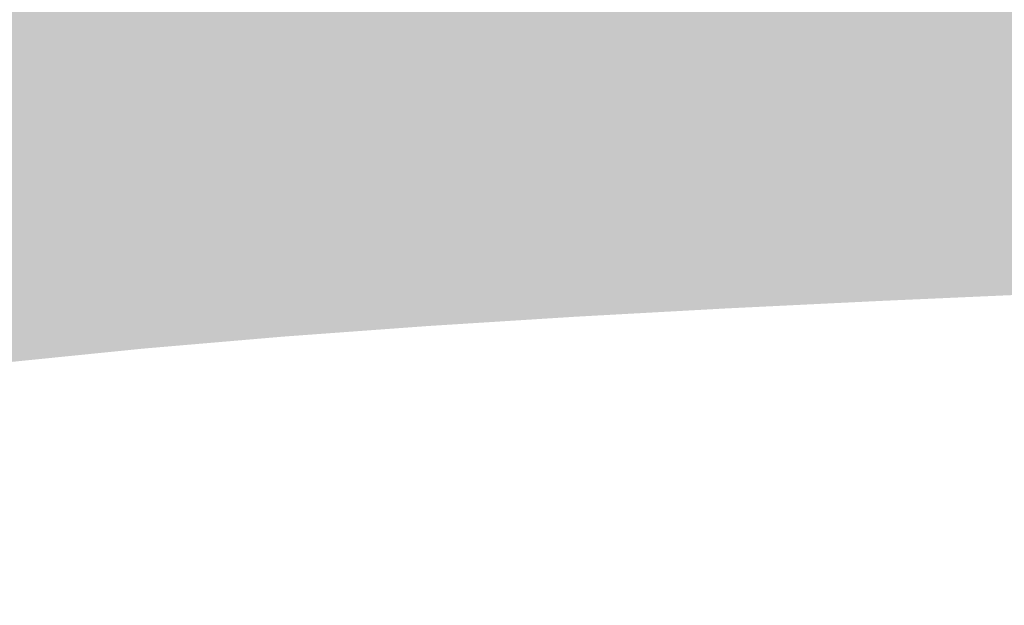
# Model space of a CAD drawing. Extents: x -118729 to -53705, y 33529 to 45095.
# Tile 58 of 83: x -60093 to -59861, y 35330 to 35468. Entities that reach past the tile are written whole.
import ezdxf

# ---------------------------------------------------------------- set-up
doc = ezdxf.new("R2010")
doc.units = 0
doc.header["$LTSCALE"] = 10
doc.header["$MEASUREMENT"] = 0
doc.layers.add('AM_8', color=1, linetype='CONTINUOUS', lineweight=25)

msp = doc.modelspace()

# ---------------------------------------------------------------- hatches: boundary and pattern name
at = {"layer": 'AM_8'}
h = msp.add_hatch(dxfattribs=at)
h.set_pattern_fill('HEX', color=9, scale=1.600000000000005, angle=45, style=0)
h.set_pattern_definition([(45, (-46406.56915548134, 36684.14023366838), (-6.221703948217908, 6.221703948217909), [5.080000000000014, -10.16000000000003]), (165, (-46406.56915548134, 36684.14023366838), (-2.277301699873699, -8.499005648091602), [5.08, -10.16]), (104.9999999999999, (-46402.97705303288, 36687.73233611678), (-8.499005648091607, -2.277301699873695), [5.08, -10.16])])
edge = h.paths.add_edge_path(flags=16)
edge.add_line((-59825.65901947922, 35580.71476859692), (-59825.65901947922, 35580.56656859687))
edge.add_line((-59825.65901947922, 35580.56656859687), (-59824.23933547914, 35581.98625259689))
edge.add_line((-59824.23933547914, 35581.98625259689), (-59823.32782928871, 35581.07474846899))
edge.add_arc((-59774.45901947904, 35527.11476859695), 72.79999999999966, 92.8344637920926, 132.1655355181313, ccw=False)
edge.add_line((-59778.05901947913, 35599.82570312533), (-59778.05901947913, 35601.11476859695))
edge.add_line((-59778.05901947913, 35601.11476859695), (-59770.85901947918, 35601.11476859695))
edge.add_line((-59770.85901947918, 35601.11476859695), (-59770.85901947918, 35599.82570312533))
edge.add_arc((-59774.45901947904, 35527.11476859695), 72.79999999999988, 47.83446448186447, 87.1655362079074, ccw=False)
edge.add_line((-59725.59020966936, 35581.07474846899), (-59724.67870347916, 35581.98625259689))
edge.add_line((-59724.67870347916, 35581.98625259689), (-59719.58753547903, 35576.89508459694))
edge.add_line((-59719.58753547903, 35576.89508459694), (-59720.49903960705, 35575.98357840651))
edge.add_arc((-59774.45901947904, 35527.11476859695), 72.80000000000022, 2.8344637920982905, 42.16553551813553, ccw=False)
edge.add_line((-59701.74808495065, 35530.71476859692), (-59700.45901947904, 35530.71476859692))
edge.add_line((-59700.45901947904, 35530.71476859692), (-59700.45901947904, 35523.51476859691))
edge.add_line((-59700.45901947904, 35523.51476859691), (-59701.74808495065, 35523.51476859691))
edge.add_arc((-59774.45901947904, 35527.11476859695), 72.7999999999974, 317.8344644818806, 357.1655362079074, ccw=False)
edge.add_line((-59720.49903960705, 35478.24595878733), (-59719.58753547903, 35477.3344525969))
edge.add_line((-59719.58753547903, 35477.3344525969), (-59724.67870347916, 35472.24328459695))
edge.add_line((-59724.67870347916, 35472.24328459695), (-59725.59020966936, 35473.15478872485))
edge.add_arc((-59774.45901947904, 35527.11476859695), 72.79999999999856, 272.8344637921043, 312.1655355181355, ccw=False)
edge.add_line((-59770.85901947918, 35454.40383406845), (-59770.85901947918, 35453.11476859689))
edge.add_line((-59770.85901947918, 35453.11476859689), (-59778.05901947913, 35453.11476859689))
edge.add_line((-59778.05901947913, 35453.11476859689), (-59778.05901947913, 35454.40383406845))
edge.add_arc((-59774.45901947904, 35527.11476859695), 72.79999999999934, 227.8344644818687, 267.1655362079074, ccw=False)
edge.add_line((-59823.32782928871, 35473.15478872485), (-59824.23933547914, 35472.24328459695))
edge.add_line((-59824.23933547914, 35472.24328459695), (-59825.57318406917, 35473.57713318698))
edge.add_line((-59825.57318406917, 35473.57713318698), (-59825.65901947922, 35473.51476859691))
edge.add_line((-59825.65901947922, 35473.51476859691), (-59844.45901947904, 35473.51476859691))
edge.add_line((-59844.45901947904, 35473.51476859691), (-59844.45901947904, 35472.39476699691))
edge.add_line((-59844.45901947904, 35472.39476699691), (-59858.45901947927, 35472.39476699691))
edge.add_line((-59858.45901947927, 35472.39476699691), (-59858.45901947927, 35481.61712367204))
edge.add_line((-59858.45901947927, 35481.61712367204), (-59859.40622096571, 35481.58752219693))
edge.add_line((-59859.40622096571, 35481.58752219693), (-59860.30944656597, 35480.8561013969))
edge.add_line((-59860.30944656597, 35480.8561013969), (-59861.44370416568, 35480.82065579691))
edge.add_line((-59861.44370416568, 35480.82065579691), (-59861.44370416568, 35573.40888139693))
edge.add_line((-59861.44370416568, 35573.40888139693), (-59860.30944656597, 35573.37343579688))
edge.add_line((-59860.30944656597, 35573.37343579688), (-59859.40622096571, 35572.64201499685))
edge.add_line((-59859.40622096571, 35572.64201499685), (-59858.45901947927, 35572.61241352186))
edge.add_line((-59858.45901947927, 35572.61241352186), (-59858.45901947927, 35581.83477019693))
edge.add_line((-59858.45901947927, 35581.83477019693), (-59844.45901947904, 35581.83477019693))
edge.add_line((-59844.45901947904, 35581.83477019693), (-59844.45901947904, 35580.71476859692))
edge.add_line((-59844.45901947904, 35580.71476859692), (-59825.65901947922, 35580.71476859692))
edge = h.paths.add_edge_path(flags=16)
edge.add_line((-60455.40638900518, 35462.44064142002), (-60431.64092047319, 35462.44064142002))
edge.add_line((-60431.64092047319, 35462.44064142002), (-60425.6995533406, 35462.44064142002))
edge.add_line((-60425.6995533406, 35462.44064142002), (-60395.99271767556, 35462.44064142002))
edge.add_line((-60395.99271767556, 35462.44064142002), (-60390.05135054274, 35462.44064142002))
edge.add_line((-60390.05135054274, 35462.44064142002), (-60350.04062979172, 35462.44064142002))
edge.add_arc((-60338.15760940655, 35421.22233482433), 42.89702754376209, -103.58519168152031, 106.0819924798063, ccw=False)
edge.add_line((-60348.23373073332, 35379.52549140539), (-61022.16533288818, 35379.52549140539))
edge.add_line((-61022.16533288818, 35379.52549140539), (-61022.16533288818, 35375.35306732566))
edge.add_line((-61022.16533288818, 35375.35306732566), (-61031.56373336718, 35375.35306732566))
edge.add_line((-61031.56373336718, 35375.35306732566), (-61031.56373336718, 35466.61306549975))
edge.add_line((-61031.56373336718, 35466.61306549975), (-61022.16533288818, 35466.61306549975))
edge.add_line((-61022.16533288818, 35466.61306549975), (-61022.16533288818, 35462.44064142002))
edge.add_line((-61022.16533288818, 35462.44064142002), (-61001.88206312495, 35462.44064142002))
edge.add_line((-61001.88206312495, 35462.44064142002), (-60966.36396244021, 35462.44064142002))
edge.add_line((-60966.36396244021, 35462.44064142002), (-60930.71575964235, 35462.44064142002))
edge.add_line((-60930.71575964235, 35462.44064142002), (-60924.77439250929, 35462.44064142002))
edge.add_line((-60924.77439250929, 35462.44064142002), (-60895.06755684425, 35462.44064142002))
edge.add_line((-60895.06755684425, 35462.44064142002), (-60889.12618971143, 35462.44064142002))
edge.add_line((-60889.12618971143, 35462.44064142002), (-60823.77115124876, 35462.44064142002))
edge.add_line((-60823.77115124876, 35462.44064142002), (-60817.82978411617, 35462.44064142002))
edge.add_line((-60817.82978411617, 35462.44064142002), (-60788.12294845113, 35462.44064142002))
edge.add_line((-60788.12294845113, 35462.44064142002), (-60782.18158131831, 35462.44064142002))
edge.add_line((-60782.18158131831, 35462.44064142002), (-60740.59201138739, 35462.44064142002))
edge.add_line((-60740.59201138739, 35462.44064142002), (-60710.88517572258, 35462.44064142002))
edge.add_line((-60710.88517572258, 35462.44064142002), (-60645.53013726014, 35462.44064142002))
edge.add_line((-60645.53013726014, 35462.44064142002), (-60639.58877012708, 35462.44064142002))
edge.add_line((-60639.58877012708, 35462.44064142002), (-60574.23373166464, 35462.44064142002))
edge.add_line((-60574.23373166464, 35462.44064142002), (-60568.29236453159, 35462.44064142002))
edge.add_line((-60568.29236453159, 35462.44064142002), (-60538.58552886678, 35462.44064142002))
edge.add_line((-60538.58552886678, 35462.44064142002), (-60532.64416173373, 35462.44064142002))
edge.add_line((-60532.64416173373, 35462.44064142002), (-60467.28912327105, 35462.44064142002))
edge.add_line((-60467.28912327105, 35462.44064142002), (-60461.34775613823, 35462.44064142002))
edge.add_line((-60461.34775613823, 35462.44064142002), (-60458.48897031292, 35462.44064142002))
edge.add_line((-60458.48897031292, 35462.44064142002), (-60455.40638900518, 35462.44064142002))
edge = h.paths.add_edge_path(flags=16)
edge.add_line((-60640.50384603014, 35580.71476859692), (-60640.50384603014, 35580.61916299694))
edge.add_line((-60640.50384603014, 35580.61916299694), (-60632.5118476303, 35580.61916299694))
edge.add_line((-60632.5118476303, 35580.61916299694), (-60632.04246283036, 35580.14893019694))
edge.add_line((-60632.04246283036, 35580.14893019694), (-60631.57725323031, 35579.68286539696))
edge.add_line((-60631.57725323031, 35579.68286539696), (-60631.11615643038, 35579.22090859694))
edge.add_line((-60631.11615643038, 35579.22090859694), (-60630.65911963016, 35578.76300459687))
edge.add_line((-60630.65911963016, 35578.76300459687), (-60630.2060916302, 35578.30909819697))
edge.add_line((-60630.2060916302, 35578.30909819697), (-60629.75701963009, 35577.85914139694))
edge.add_line((-60629.75701963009, 35577.85914139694), (-60629.31184763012, 35577.41307819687))
edge.add_line((-60629.31184763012, 35577.41307819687), (-60582.22324923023, 35577.41307819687))
edge.add_line((-60582.22324923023, 35577.41307819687), (-60580.77630043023, 35576.3978157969))
edge.add_line((-60580.77630043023, 35576.3978157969), (-60579.3592964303, 35575.40348939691))
edge.add_line((-60579.3592964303, 35575.40348939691), (-60577.97132043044, 35574.42944779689))
edge.add_line((-60577.97132043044, 35574.42944779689), (-60576.61151803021, 35573.47508059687))
edge.add_line((-60576.61151803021, 35573.47508059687), (-60575.27902283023, 35572.53979019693))
edge.add_line((-60575.27902283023, 35572.53979019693), (-60573.97302923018, 35571.62300859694))
edge.add_line((-60573.97302923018, 35571.62300859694), (-60572.69275563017, 35570.72418939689))
edge.add_line((-60572.69275563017, 35570.72418939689), (-60572.5118476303, 35570.71476859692))
edge.add_line((-60572.5118476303, 35570.71476859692), (-60555.71184763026, 35568.96476859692))
edge.add_arc((-60555.71184763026, 35566.5647685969), 2.4, 0, 90, ccw=False)
edge.add_line((-60553.31184763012, 35566.5647685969), (-60553.31184763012, 35557.11476859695))
edge.add_line((-60553.31184763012, 35557.11476859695), (-60093.00622096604, 35557.11476859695))
edge.add_line((-60093.00622096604, 35557.11476859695), (-60093.00622096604, 35566.5647685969))
edge.add_arc((-60090.60622096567, 35566.5647685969), 2.4, 90, 180, ccw=False)
edge.add_line((-60090.60622096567, 35568.96476859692), (-60073.80622096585, 35570.71476859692))
edge.add_line((-60073.80622096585, 35570.71476859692), (-60073.62531296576, 35570.72418939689))
edge.add_line((-60073.62531296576, 35570.72418939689), (-60072.34503936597, 35571.62300859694))
edge.add_line((-60072.34503936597, 35571.62300859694), (-60071.03904576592, 35572.53979019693))
edge.add_line((-60071.03904576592, 35572.53979019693), (-60069.70655056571, 35573.47508059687))
edge.add_line((-60069.70655056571, 35573.47508059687), (-60068.34674816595, 35574.42944779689))
edge.add_line((-60068.34674816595, 35574.42944779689), (-60066.95877216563, 35575.40348939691))
edge.add_line((-60066.95877216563, 35575.40348939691), (-60065.54176816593, 35576.3978157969))
edge.add_line((-60065.54176816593, 35576.3978157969), (-60064.09481936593, 35577.41307819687))
edge.add_line((-60064.09481936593, 35577.41307819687), (-60017.00622096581, 35577.41307819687))
edge.add_line((-60017.00622096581, 35577.41307819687), (-60016.56104896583, 35577.85914139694))
edge.add_line((-60016.56104896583, 35577.85914139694), (-60016.11197696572, 35578.30909819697))
edge.add_line((-60016.11197696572, 35578.30909819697), (-60015.65894896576, 35578.76300459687))
edge.add_line((-60015.65894896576, 35578.76300459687), (-60015.20191216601, 35579.22090859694))
edge.add_line((-60015.20191216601, 35579.22090859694), (-60014.74081536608, 35579.68286539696))
edge.add_line((-60014.74081536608, 35579.68286539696), (-60014.2756057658, 35580.14893019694))
edge.add_line((-60014.2756057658, 35580.14893019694), (-60013.80622096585, 35580.61916299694))
edge.add_line((-60013.80622096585, 35580.61916299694), (-60005.81422256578, 35580.61916299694))
edge.add_line((-60005.81422256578, 35580.61916299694), (-60005.81422256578, 35580.71476859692))
edge.add_line((-60005.81422256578, 35580.71476859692), (-60005.80622096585, 35580.71476859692))
edge.add_line((-60005.80622096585, 35580.71476859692), (-60005.80622096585, 35575.11476859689))
edge.add_line((-60005.80622096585, 35575.11476859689), (-60002.6062209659, 35575.11476859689))
edge.add_line((-60002.6062209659, 35575.11476859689), (-60000.78416576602, 35568.31476859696))
edge.add_line((-60000.78416576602, 35568.31476859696), (-59953.80622096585, 35568.31476859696))
edge.add_arc((-59953.80622096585, 35527.11476859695), 41.20000000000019, 34.20364142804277, 90, ccw=False)
edge.add_line((-59919.7319731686, 35550.27476939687), (-59869.80622096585, 35550.27476939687))
edge.add_line((-59869.80622096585, 35550.27476939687), (-59869.80622096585, 35574.55476779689))
edge.add_line((-59869.80622096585, 35574.55476779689), (-59867.9020433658, 35581.66125259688))
edge.add_line((-59867.9020433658, 35581.66125259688), (-59862.6062209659, 35581.87476619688))
edge.add_line((-59862.6062209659, 35581.87476619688), (-59862.6062209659, 35569.39808139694))
edge.add_line((-59862.6062209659, 35569.39808139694), (-59862.6059017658, 35569.04881099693))
edge.add_line((-59862.6059017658, 35569.04881099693), (-59862.60529136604, 35568.70542699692))
edge.add_line((-59862.60529136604, 35568.70542699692), (-59862.60479296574, 35568.36942539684))
edge.add_line((-59862.60479296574, 35568.36942539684), (-59862.60479296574, 35568.03989659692))
edge.add_line((-59862.60479296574, 35568.03989659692), (-59862.60529136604, 35567.7039253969))
edge.add_line((-59862.60529136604, 35567.7039253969), (-59862.6059017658, 35567.3605813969))
edge.add_line((-59862.6059017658, 35567.3605813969), (-59862.6062209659, 35567.01132939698))
edge.add_line((-59862.6062209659, 35567.01132939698), (-59862.6062209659, 35529.36899739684))
edge.add_line((-59862.6062209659, 35529.36899739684), (-59862.60598416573, 35528.70971019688))
edge.add_line((-59862.60598416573, 35528.70971019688), (-59862.60549616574, 35528.06134299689))
edge.add_line((-59862.60549616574, 35528.06134299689), (-59862.60509056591, 35527.42641099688))
edge.add_line((-59862.60509056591, 35527.42641099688), (-59862.60509056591, 35526.80312619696))
edge.add_line((-59862.60509056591, 35526.80312619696), (-59862.60549616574, 35526.16819419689))
edge.add_line((-59862.60549616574, 35526.16819419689), (-59862.60598416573, 35525.51982699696))
edge.add_line((-59862.60598416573, 35525.51982699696), (-59862.6062209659, 35524.86053979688))
edge.add_line((-59862.6062209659, 35524.86053979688), (-59862.6062209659, 35472.35477099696))
edge.add_line((-59862.6062209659, 35472.35477099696), (-59867.9020433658, 35472.5682845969))
edge.add_line((-59867.9020433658, 35472.5682845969), (-59869.80622096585, 35479.67476939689))
edge.add_line((-59869.80622096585, 35479.67476939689), (-59869.80622096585, 35503.95476779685))
edge.add_line((-59869.80622096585, 35503.95476779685), (-59919.7319731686, 35503.95476779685))
edge.add_arc((-59953.80622096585, 35527.11476859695), 41.20000000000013, 270.00000000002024, 325.7963585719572, ccw=False)
edge.add_line((-59953.80622096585, 35485.91476859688), (-60000.78416576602, 35485.91476859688))
edge.add_line((-60000.78416576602, 35485.91476859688), (-60002.6062209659, 35479.11476859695))
edge.add_line((-60002.6062209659, 35479.11476859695), (-60005.80622096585, 35479.11476859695))
edge.add_line((-60005.80622096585, 35479.11476859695), (-60005.80622096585, 35473.51476859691))
edge.add_line((-60005.80622096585, 35473.51476859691), (-60005.81422256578, 35473.51476859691))
edge.add_line((-60005.81422256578, 35473.51476859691), (-60005.81422256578, 35473.6103741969))
edge.add_line((-60005.81422256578, 35473.6103741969), (-60013.80622096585, 35473.6103741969))
edge.add_line((-60013.80622096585, 35473.6103741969), (-60014.2756057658, 35474.0806069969))
edge.add_line((-60014.2756057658, 35474.0806069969), (-60014.74081536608, 35474.54667179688))
edge.add_line((-60014.74081536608, 35474.54667179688), (-60015.20191216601, 35475.0086285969))
edge.add_line((-60015.20191216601, 35475.0086285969), (-60015.65894896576, 35475.46653259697))
edge.add_line((-60015.65894896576, 35475.46653259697), (-60016.11197696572, 35475.92043899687))
edge.add_line((-60016.11197696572, 35475.92043899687), (-60016.56104896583, 35476.3703957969))
edge.add_line((-60016.56104896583, 35476.3703957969), (-60017.00622096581, 35476.81645899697))
edge.add_line((-60017.00622096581, 35476.81645899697), (-60064.09481936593, 35476.81645899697))
edge.add_line((-60064.09481936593, 35476.81645899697), (-60065.54176816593, 35477.83172139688))
edge.add_line((-60065.54176816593, 35477.83172139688), (-60066.95877216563, 35478.82604779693))
edge.add_line((-60066.95877216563, 35478.82604779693), (-60068.34674816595, 35479.80008939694))
edge.add_line((-60068.34674816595, 35479.80008939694), (-60069.70655056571, 35480.75445659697))
edge.add_line((-60069.70655056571, 35480.75445659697), (-60071.03904576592, 35481.68974699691))
edge.add_line((-60071.03904576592, 35481.68974699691), (-60072.34503936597, 35482.60652859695))
edge.add_line((-60072.34503936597, 35482.60652859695), (-60073.62531296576, 35483.50534779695))
edge.add_line((-60073.62531296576, 35483.50534779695), (-60073.80622096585, 35483.51476859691))
edge.add_line((-60073.80622096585, 35483.51476859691), (-60090.60622096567, 35485.26476859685))
edge.add_arc((-60090.60622096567, 35487.66476859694), 2.4, 180, 270, ccw=False)
edge.add_line((-60093.00622096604, 35487.66476859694), (-60093.00622096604, 35497.11476859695))
edge.add_line((-60093.00622096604, 35497.11476859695), (-60553.31184763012, 35497.11476859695))
edge.add_line((-60553.31184763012, 35497.11476859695), (-60553.31184763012, 35487.66476859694))
edge.add_arc((-60555.71184763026, 35487.66476859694), 2.4, 270, 360, ccw=False)
edge.add_line((-60555.71184763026, 35485.26476859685), (-60572.5118476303, 35483.51476859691))
edge.add_line((-60572.5118476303, 35483.51476859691), (-60572.69275563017, 35483.50534779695))
edge.add_line((-60572.69275563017, 35483.50534779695), (-60573.97302923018, 35482.60652859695))
edge.add_line((-60573.97302923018, 35482.60652859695), (-60575.27902283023, 35481.68974699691))
edge.add_line((-60575.27902283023, 35481.68974699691), (-60576.61151803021, 35480.75445659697))
edge.add_line((-60576.61151803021, 35480.75445659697), (-60577.97132043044, 35479.80008939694))
edge.add_line((-60577.97132043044, 35479.80008939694), (-60579.3592964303, 35478.82604779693))
edge.add_line((-60579.3592964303, 35478.82604779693), (-60580.77630043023, 35477.83172139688))
edge.add_line((-60580.77630043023, 35477.83172139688), (-60582.22324923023, 35476.81645899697))
edge.add_line((-60582.22324923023, 35476.81645899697), (-60629.31184763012, 35476.81645899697))
edge.add_line((-60629.31184763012, 35476.81645899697), (-60629.75701963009, 35476.3703957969))
edge.add_line((-60629.75701963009, 35476.3703957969), (-60630.2060916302, 35475.92043899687))
edge.add_line((-60630.2060916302, 35475.92043899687), (-60630.65911963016, 35475.46653259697))
edge.add_line((-60630.65911963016, 35475.46653259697), (-60631.11615643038, 35475.0086285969))
edge.add_line((-60631.11615643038, 35475.0086285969), (-60631.57725323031, 35474.54667179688))
edge.add_line((-60631.57725323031, 35474.54667179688), (-60632.04246283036, 35474.0806069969))
edge.add_line((-60632.04246283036, 35474.0806069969), (-60632.5118476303, 35473.6103741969))
edge.add_line((-60632.5118476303, 35473.6103741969), (-60640.50384603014, 35473.6103741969))
edge.add_line((-60640.50384603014, 35473.6103741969), (-60640.50384603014, 35473.51476859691))
edge.add_line((-60640.50384603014, 35473.51476859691), (-60640.51184763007, 35473.51476859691))
edge.add_line((-60640.51184763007, 35473.51476859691), (-60640.51184763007, 35479.11476859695))
edge.add_line((-60640.51184763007, 35479.11476859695), (-60643.71184763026, 35479.11476859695))
edge.add_line((-60643.71184763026, 35479.11476859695), (-60645.53390283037, 35485.91476859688))
edge.add_line((-60645.53390283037, 35485.91476859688), (-60692.5118476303, 35485.91476859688))
edge.add_arc((-60692.5118476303, 35527.11476859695), 41.19999999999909, 215.0146870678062, 270, ccw=False)
edge.add_line((-60726.25485314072, 35503.47476903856), (-60769.88919012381, 35503.47476859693))
edge.add_arc((-60769.88919012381, 35497.63476859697), 5.840000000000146, 90, 114.6519509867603)
edge.add_line((-60772.32508355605, 35502.94250099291), (-60777.46076212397, 35498.5263405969))
edge.add_line((-60777.46076212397, 35498.5263405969), (-60777.46076299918, 35498.52634147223))
edge.add_arc((-60780.28919012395, 35501.35476859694), 3.999999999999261, 269.9999656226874, 314.9999999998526, ccw=False)
edge.add_line((-60780.28919252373, 35497.35476859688), (-60780.28919252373, 35497.35476779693))
edge.add_line((-60780.28919252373, 35497.35476779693), (-60797.29142612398, 35497.35476779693))
edge.add_line((-60797.29142612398, 35497.35476779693), (-60797.2691245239, 35497.37789419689))
edge.add_line((-60797.2691245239, 35497.37789419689), (-60797.25458532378, 35497.40066619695))
edge.add_line((-60797.25458532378, 35497.40066619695), (-60797.2472493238, 35497.42296859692))
edge.add_line((-60797.2472493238, 35497.42296859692), (-60797.246541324, 35497.44478299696))
edge.add_line((-60797.246541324, 35497.44478299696), (-60797.25232772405, 35497.46696619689))
edge.add_line((-60797.25232772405, 35497.46696619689), (-60797.26518132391, 35497.48964619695))
edge.add_line((-60797.26518132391, 35497.48964619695), (-60797.28568932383, 35497.51270539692))
edge.add_line((-60797.28568932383, 35497.51270539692), (-60797.31449812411, 35497.53602139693))
edge.add_line((-60797.31449812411, 35497.53602139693), (-60797.35218052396, 35497.55947659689))
edge.add_line((-60797.35218052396, 35497.55947659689), (-60797.39938532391, 35497.58295099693))
edge.add_line((-60797.39938532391, 35497.58295099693), (-60797.45681972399, 35497.60632779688))
edge.add_line((-60797.45681972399, 35497.60632779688), (-60797.39584532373, 35497.65507659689))
edge.add_line((-60797.39584532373, 35497.65507659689), (-60797.33662932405, 35497.70482619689))
edge.add_line((-60797.33662932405, 35497.70482619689), (-60797.27931732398, 35497.75534459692))
edge.add_line((-60797.27931732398, 35497.75534459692), (-60797.22404372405, 35497.80641579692))
edge.add_line((-60797.22404372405, 35497.80641579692), (-60797.17093092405, 35497.85781019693))
edge.add_line((-60797.17093092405, 35497.85781019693), (-60797.11967332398, 35497.9097573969))
edge.add_line((-60797.11967332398, 35497.9097573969), (-60797.06875812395, 35497.9637797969))
edge.add_line((-60797.06875812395, 35497.9637797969), (-60797.06875812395, 35556.26575739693))
edge.add_line((-60797.06875812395, 35556.26575739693), (-60797.11967332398, 35556.31977979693))
edge.add_line((-60797.11967332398, 35556.31977979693), (-60797.17093092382, 35556.37172699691))
edge.add_line((-60797.17093092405, 35556.37172699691), (-60797.22404372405, 35556.42312139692))
edge.add_line((-60797.22404372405, 35556.42312139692), (-60797.27931732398, 35556.47419259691))
edge.add_line((-60797.27931732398, 35556.47419259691), (-60797.33662932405, 35556.52471099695))
edge.add_line((-60797.33662932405, 35556.52471099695), (-60797.39584532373, 35556.57446059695))
edge.add_line((-60797.39584532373, 35556.57446059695), (-60797.45681972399, 35556.6232093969))
edge.add_line((-60797.45681972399, 35556.6232093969), (-60797.37121172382, 35556.65999579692))
edge.add_line((-60797.37121172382, 35556.65999579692), (-60797.30984692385, 35556.69685819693))
edge.add_line((-60797.30984692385, 35556.69685819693), (-60797.27023492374, 35556.73333579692))
edge.add_line((-60797.27023492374, 35556.73333579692), (-60797.2499837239, 35556.76896459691))
edge.add_line((-60797.2499837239, 35556.76896459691), (-60797.24674852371, 35556.80342859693))
edge.add_line((-60797.24674852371, 35556.80342859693), (-60797.2599077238, 35556.83858139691))
edge.add_line((-60797.2599077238, 35556.83858139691), (-60797.29142612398, 35556.87476939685))
edge.add_line((-60797.29142612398, 35556.87476939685), (-60780.28919252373, 35556.87476939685))
edge.add_line((-60780.28919252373, 35556.87476939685), (-60780.28919252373, 35556.87476859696))
edge.add_arc((-60780.28919012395, 35552.87476859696), 3.99999999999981, 44.999999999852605, 90.0000343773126, ccw=False)
edge.add_line((-60777.46076299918, 35555.70319572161), (-60777.46076212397, 35555.70319659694))
edge.add_line((-60777.46076212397, 35555.70319659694), (-60775.44659743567, 35553.86236962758))
edge.add_arc((-60780.26107492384, 35547.67476859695), 7.840000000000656, 43.03502016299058, 52.1140621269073, ccw=False)
edge.add_line((-60774.53053107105, 35553.02513934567), (-60772.41481901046, 35551.0915041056))
edge.add_arc((-60770.60327266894, 35555.03880394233), 4.343141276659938, 245.3480457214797, 279.4633509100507)
edge.add_line((-60769.88918772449, 35550.75476859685), (-60726.25485283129, 35550.75476859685))
edge.add_arc((-60692.5118476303, 35527.11476859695), 41.19999999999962, 89.99999999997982, 144.9853121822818, ccw=False)
edge.add_line((-60692.5118476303, 35568.31476859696), (-60645.53390283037, 35568.31476859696))
edge.add_line((-60645.53390283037, 35568.31476859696), (-60643.71184763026, 35575.11476859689))
edge.add_line((-60643.71184763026, 35575.11476859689), (-60640.51184763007, 35575.11476859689))
edge.add_line((-60640.51184763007, 35575.11476859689), (-60640.51184763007, 35580.71476859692))
edge.add_line((-60640.51184763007, 35580.71476859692), (-60640.50384603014, 35580.71476859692))
edge = h.paths.add_edge_path()
edge.add_arc((-60753.08494265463, 35953.94102134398), 268.3364670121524, 201.7314666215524, 216.1050728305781)
edge.add_arc((-60925.72155674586, 35814.62507965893), 48.00000000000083, 203.0661873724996, 249.9330365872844)
edge.add_arc((-60942.05398108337, 35769.91476859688), 0.3999999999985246, 249.9330365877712, 270)
edge.add_line((-60942.05398108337, 35769.51476859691), (-60941.84997184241, 35769.51476859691))
edge.add_line((-60941.84997184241, 35769.51476859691), (-60941.71034195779, 35753.51476859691))
edge.add_line((-60941.71034195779, 35753.51476859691), (-60941.04997184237, 35753.51476859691))
edge.add_line((-60941.04997184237, 35753.51476859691), (-60941.04997184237, 35749.51476859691))
edge.add_line((-60941.04997184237, 35749.51476859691), (-60940.24997184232, 35748.71476859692))
edge.add_line((-60940.24997184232, 35748.71476859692), (-60937.1535408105, 35748.71476859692))
edge.add_line((-60937.1535408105, 35748.71476859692), (-60936.05089903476, 35622.36453595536))
edge.add_arc((-60934.45095995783, 35622.3784984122), 1.599999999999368, 180.4999999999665, 225.0000000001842)
edge.add_line((-60935.58233080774, 35621.2471275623), (-60932.31860099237, 35617.98339774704))
edge.add_arc((-60933.44997184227, 35616.85202689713), 1.600000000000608, -5.210836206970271e-10, 44.999999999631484, ccw=False)
edge.add_line((-60931.84997184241, 35616.85202689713), (-60931.84997184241, 35492.3147685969))
edge.add_arc((-60925.44997184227, 35492.3147685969), 6.400000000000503, 180, 270)
edge.add_line((-60925.44997184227, 35485.91476859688), (-60846.24997184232, 35485.91476859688))
edge.add_arc((-60846.24997184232, 35492.3147685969), 6.39999999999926, 270, 360)
edge.add_line((-60839.84997184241, 35492.3147685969), (-60839.84997184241, 35503.95476779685))
edge.add_line((-60839.84997184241, 35503.95476779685), (-60802.89264692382, 35503.95476779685))
edge.add_line((-60802.89264692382, 35503.95476779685), (-60802.89264692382, 35502.8683085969))
edge.add_line((-60802.89264692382, 35502.8683085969), (-60802.59584532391, 35499.47587099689))
edge.add_line((-60802.59584532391, 35499.47587099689), (-60802.59584532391, 35554.75366619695))
edge.add_line((-60802.59584532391, 35554.75366619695), (-60802.89264692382, 35551.36122859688))
edge.add_line((-60802.89264692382, 35551.36122859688), (-60802.89264692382, 35550.27476939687))
edge.add_line((-60802.89264692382, 35550.27476939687), (-60839.84997184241, 35550.27476939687))
edge.add_line((-60839.84997184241, 35550.27476939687), (-60839.84997184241, 35616.85202689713))
edge.add_arc((-60838.24997184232, 35616.85202689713), 1.600000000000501, 134.9999999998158, 180, ccw=False)
edge.add_line((-60839.38134269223, 35617.98339774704), (-60836.11761287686, 35621.2471275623))
edge.add_arc((-60837.24898372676, 35622.3784984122), 1.600000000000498, 315.0000000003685, 359.5000000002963)
edge.add_line((-60835.64904465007, 35622.36453595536), (-60834.54640287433, 35748.71476859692))
edge.add_line((-60834.54640287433, 35748.71476859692), (-60831.44997184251, 35748.71476859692))
edge.add_line((-60831.44997184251, 35748.71476859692), (-60830.64997184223, 35749.51476859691))
edge.add_line((-60830.64997184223, 35749.51476859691), (-60830.64997184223, 35753.51476859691))
edge.add_line((-60830.64997184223, 35753.51476859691), (-60829.9896017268, 35753.51476859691))
edge.add_line((-60829.9896017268, 35753.51476859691), (-60829.84997184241, 35769.51476859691))
edge.add_line((-60829.84997184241, 35769.51476859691), (-60829.64596260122, 35769.51476859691))
edge.add_arc((-60829.64596260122, 35769.91476859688), 0.4000000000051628, 270, 290.0669634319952)
edge.add_arc((-60845.97838693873, 35814.62507965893), 47.99999999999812, 290.0669634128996, 336.9338126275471)
edge.add_arc((-61018.61500103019, 35953.94102134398), 268.3364670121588, 323.8949271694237, 338.2685333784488)
edge.add_line((-60769.3493763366, 35854.58757210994), (-59609.64856172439, 35854.58757210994))
edge.add_line((-59609.64856172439, 35854.58757210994), (-59606.17789842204, 35834.98363005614))
edge.add_line((-59606.17789842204, 35834.98363005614), (-59600.19445970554, 35804.17620838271))
edge.add_line((-59600.19445970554, 35804.17620838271), (-59594.8218914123, 35777.91284600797))
edge.add_line((-59594.8218914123, 35777.91284600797), (-59590.12096078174, 35754.64049998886))
edge.add_line((-59590.12096078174, 35754.64049998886), (-59586.15243505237, 35732.80612738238))
edge.add_line((-59586.15243505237, 35732.80612738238), (-59582.9530943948, 35711.15148495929))
edge.add_line((-59582.9530943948, 35711.15148495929), (-59580.46377071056, 35689.59752834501))
edge.add_line((-59580.46377071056, 35689.59752834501), (-59578.60130883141, 35668.3600128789))
edge.add_line((-59578.60130883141, 35668.3600128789), (-59577.28255359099, 35647.65469390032))
edge.add_line((-59577.28255359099, 35647.65469390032), (-59576.42434982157, 35627.69732674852))
edge.add_line((-59576.42434982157, 35627.69732674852), (-59575.94354235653, 35608.70366676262))
edge.add_line((-59575.94354235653, 35608.70366676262), (-59575.75697602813, 35590.88946928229))
edge.add_line((-59575.75697602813, 35590.88946928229), (-59575.78149566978, 35574.47048964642))
edge.add_line((-59575.78149566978, 35574.47048964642), (-59575.95260273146, 35559.5982893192))
edge.add_line((-59575.95260273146, 35559.5982893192), (-59576.28042513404, 35546.16765426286))
edge.add_line((-59576.28042513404, 35546.16765426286), (-59576.79374741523, 35534.00917656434))
edge.add_line((-59576.79374741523, 35534.00917656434), (-59577.52135411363, 35522.95344831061))
edge.add_line((-59577.52135411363, 35522.95344831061), (-59578.49202976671, 35512.83106158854))
edge.add_line((-59578.49202976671, 35512.83106158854), (-59579.73455891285, 35503.47260848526))
edge.add_line((-59579.73455891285, 35503.47260848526), (-59581.27772609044, 35494.70868108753))
edge.add_line((-59581.27772609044, 35494.70868108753), (-59583.1503158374, 35486.36987148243))
edge.add_line((-59583.1503158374, 35486.36987148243), (-59585.36778652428, 35478.32299735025))
edge.add_line((-59585.36778652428, 35478.32299735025), (-59587.89229185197, 35470.57977874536))
edge.add_line((-59587.89229185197, 35470.57977874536), (-59590.67265935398, 35463.18816131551))
edge.add_line((-59590.67265935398, 35463.18816131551), (-59593.65771656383, 35456.19609070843))
edge.add_line((-59593.65771656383, 35456.19609070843), (-59596.79629101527, 35449.65151257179))
edge.add_line((-59596.79629101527, 35449.65151257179), (-59600.03721024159, 35443.60237255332))
edge.add_line((-59600.03721024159, 35443.60237255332), (-59603.32930177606, 35438.09661630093))
edge.add_line((-59603.32930177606, 35438.09661630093), (-59606.62139315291, 35433.1821894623))
edge.add_line((-59606.62139315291, 35433.1821894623), (-59609.96145843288, 35428.88839215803))
edge.add_line((-59609.96145843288, 35428.88839215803), (-59613.79405778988, 35425.16994239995))
edge.add_line((-59613.79405778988, 35425.16994239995), (-59618.66289792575, 35421.9629126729))
edge.add_line((-59618.66289792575, 35421.9629126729), (-59625.11168554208, 35419.20337546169))
edge.add_line((-59625.11168554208, 35419.20337546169), (-59633.68412734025, 35416.82740325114))
edge.add_line((-59633.68412734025, 35416.82740325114), (-59644.92393002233, 35414.77106852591))
edge.add_line((-59644.92393002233, 35414.77106852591), (-59659.37480028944, 35412.97044377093))
edge.add_line((-59659.37480028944, 35412.97044377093), (-59677.5804448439, 35411.36160147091))
edge.add_line((-59677.5804448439, 35411.36160147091), (-59699.89533913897, 35409.88434322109))
edge.add_line((-59699.89533913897, 35409.88434322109), (-59725.9170336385, 35408.49338705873))
edge.add_line((-59725.9170336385, 35408.49338705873), (-59755.05384755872, 35407.14718013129))
edge.add_line((-59755.05384755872, 35407.14718013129), (-59786.714100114, 35405.80416958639))
edge.add_line((-59786.714100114, 35405.80416958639), (-59820.30611052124, 35404.42280257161))
edge.add_line((-59820.30611052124, 35404.42280257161), (-59855.23819799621, 35402.96152623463))
edge.add_line((-59855.23819799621, 35402.96152623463), (-59890.91868175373, 35401.37878772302))
edge.add_line((-59890.91868175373, 35401.37878772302), (-59926.75588101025, 35399.6330341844))
edge.add_line((-59926.75588101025, 35399.6330341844), (-59962.22304306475, 35397.6824326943))
edge.add_line((-59962.22304306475, 35397.6824326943), (-59997.05312755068, 35395.48403004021))
edge.add_line((-59997.05312755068, 35395.48403004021), (-60031.04402218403, 35392.99459293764))
edge.add_line((-60031.04402218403, 35392.99459293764), (-60063.99361468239, 35390.17088810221))
edge.add_line((-60063.99361468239, 35390.17088810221), (-60095.69979276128, 35386.96968224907))
edge.add_line((-60095.69979276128, 35386.96968224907), (-60125.96044413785, 35383.34774209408))
edge.add_line((-60125.96044413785, 35383.34774209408), (-60154.57345652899, 35379.26183435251))
edge.add_line((-60154.57345652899, 35379.26183435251), (-60181.33671765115, 35374.66872573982))
edge.add_line((-60181.33671765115, 35374.66872573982), (-60206.15513835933, 35369.56519246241))
edge.add_line((-60206.15513835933, 35369.56519246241), (-60229.36172206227, 35364.10804869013))
edge.add_line((-60229.36172206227, 35364.10804869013), (-60251.39649530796, 35358.49411808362))
edge.add_line((-60251.39649530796, 35358.49411808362), (-60272.69948464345, 35352.92022430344))
edge.add_line((-60272.69948464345, 35352.92022430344), (-60293.71071661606, 35347.5831910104))
edge.add_line((-60293.71071661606, 35347.5831910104), (-60314.87021777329, 35342.67984186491))
edge.add_line((-60314.87021777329, 35342.67984186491), (-60336.61801466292, 35338.40700052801))
edge.add_line((-60336.61801466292, 35338.40700052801), (-60359.39413383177, 35334.96149065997))
edge.add_line((-60359.39413383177, 35334.96149065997), (-60383.56601967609, 35332.48358443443))
edge.add_line((-60383.56601967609, 35332.48358443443), (-60409.21078798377, 35330.88734807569))
edge.add_line((-60409.21078798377, 35330.88734807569), (-60436.33297239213, 35330.03029632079))
edge.add_line((-60436.33297239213, 35330.03029632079), (-60464.93710653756, 35329.76994390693))
edge.add_line((-60464.93710653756, 35329.76994390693), (-60495.0277240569, 35329.96380557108))
edge.add_line((-60495.0277240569, 35329.96380557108), (-60526.60935858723, 35330.4693960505))
edge.add_line((-60526.60935858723, 35330.4693960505), (-60559.68654376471, 35331.14423008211))
edge.add_line((-60559.68654376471, 35331.14423008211), (-60594.26381322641, 35331.84582240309))
edge.add_line((-60594.26381322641, 35331.84582240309), (-60630.26082725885, 35332.45891172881))
edge.add_line((-60630.26082725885, 35332.45891172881), (-60667.25775274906, 35332.97713268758))
edge.add_line((-60667.25775274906, 35332.97713268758), (-60704.7498832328, 35333.42134388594))
edge.add_line((-60704.7498832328, 35333.42134388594), (-60742.23251224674, 35333.8124039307))
edge.add_line((-60742.23251224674, 35333.8124039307), (-60779.20093332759, 35334.17117142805))
edge.add_line((-60779.20093332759, 35334.17117142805), (-60815.15044001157, 35334.51850498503))
edge.add_line((-60815.15044001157, 35334.51850498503), (-60849.57632583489, 35334.87526320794))
edge.add_line((-60849.57632583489, 35334.87526320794), (-60881.97388433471, 35335.26230470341))
edge.add_line((-60881.97388433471, 35335.26230470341), (-60911.92146070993, 35335.72083128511))
edge.add_line((-60911.92146070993, 35335.72083128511), (-60939.3296068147, 35336.3734175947))
edge.add_line((-60939.3296068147, 35336.3734175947), (-60964.19192616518, 35337.3629814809))
edge.add_line((-60964.19192616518, 35337.3629814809), (-60986.50202227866, 35338.83244079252))
edge.add_line((-60986.50202227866, 35338.83244079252), (-61006.25349867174, 35340.92471337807))
edge.add_line((-61006.25349867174, 35340.92471337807), (-61023.43995886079, 35343.78271708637))
edge.add_line((-61023.43995886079, 35343.78271708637), (-61038.05500636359, 35347.54936976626))
edge.add_line((-61038.05500636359, 35347.54936976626), (-61050.0922446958, 35352.3675892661))
edge.add_line((-61050.0922446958, 35352.3675892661), (-61059.60817676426, 35358.36652244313))
edge.add_line((-61059.60817676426, 35358.36652244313), (-61066.91090303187, 35365.62023218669))
edge.add_line((-61066.91090303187, 35365.62023218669), (-61072.37142335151, 35374.1890103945))
edge.add_line((-61072.37142335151, 35374.1890103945), (-61076.36073757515, 35384.13314896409))
edge.add_line((-61076.36073757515, 35384.13314896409), (-61079.24984555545, 35395.51293979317))
edge.add_line((-61079.24984555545, 35395.51293979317), (-61081.40974714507, 35408.38867477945))
edge.add_line((-61081.40974714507, 35408.38867477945), (-61083.2114421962, 35422.82064582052))
edge.add_line((-61083.2114421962, 35422.82064582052), (-61085.02593056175, 35438.86914481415))
edge.add_line((-61085.02593056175, 35438.86914481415), (-61087.12373295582, 35456.52881801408))
edge.add_line((-61087.12373295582, 35456.52881801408), (-61089.37345354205, 35475.53172909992))
edge.add_line((-61089.37345354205, 35475.53172909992), (-61091.5432173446, 35495.54429610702))
edge.add_line((-61091.5432173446, 35495.54429610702), (-61093.40114938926, 35516.23293707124))
edge.add_line((-61093.40114938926, 35516.23293707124), (-61094.71537470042, 35537.26407002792))
edge.add_line((-61094.71537470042, 35537.26407002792), (-61095.2540183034, 35558.30411301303))
edge.add_line((-61095.2540183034, 35558.30411301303), (-61094.78520522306, 35579.01948406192))
edge.add_line((-61094.78520522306, 35579.01948406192), (-61093.07706048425, 35599.0766012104))
edge.add_line((-61093.07706048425, 35599.0766012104), (-61090.04986822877, 35618.35718505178))
edge.add_line((-61090.04986822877, 35618.35718505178), (-61086.23254906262, 35637.60416641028))
edge.add_line((-61086.23254906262, 35637.60416641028), (-61082.30618270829, 35657.77577866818))
edge.add_line((-61082.30618270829, 35657.77577866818), (-61078.9518488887, 35679.83025520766))
edge.add_line((-61078.9518488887, 35679.83025520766), (-61076.85062732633, 35704.72582941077))
edge.add_line((-61076.85062732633, 35704.72582941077), (-61076.68359774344, 35733.42073465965))
edge.add_line((-61076.68359774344, 35733.42073465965), (-61079.13183986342, 35766.87320433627))
edge.add_line((-61079.13183986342, 35766.87320433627), (-61084.87643340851, 35806.04147182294))
edge.add_line((-61084.87643340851, 35806.04147182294), (-61088.71300875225, 35854.58757210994))
edge.add_line((-61088.71300875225, 35854.58757210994), (-61002.350567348, 35854.58757210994))
h.paths.add_polyline_path([(-60976.6402882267, 35831.47889715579), (-60976.60396452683, 35831.15084099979), (-60976.67853769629, 35831.86306269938)])
h.paths.add_polyline_path([(-60977.78109085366, 35844.60694554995), (-60977.74935649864, 35844.21185343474), (-60977.80598792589, 35844.93167329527)])
h.paths.add_polyline_path([(-60976.48399746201, 35830.06736287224), (-60976.44153956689, 35829.72770764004), (-60976.52529728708, 35830.44036071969)])
h.paths.add_polyline_path([(-60977.91311935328, 35846.35066791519), (-60977.88949788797, 35846.02087772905), (-60977.86059462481, 35845.64389800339)])
h.paths.add_polyline_path([(-60976.30860396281, 35828.6642476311), (-60976.25509158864, 35828.28128769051), (-60976.35169495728, 35829.00896754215)])
h.paths.add_polyline_path([(-60978.01179123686, 35847.75622356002), (-60977.98631419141, 35847.37257484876), (-60977.96350487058, 35847.05412338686)])
h.paths.add_polyline_path([(-60976.10460286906, 35827.20431900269), (-60976.04443827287, 35826.80574299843), (-60976.15235575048, 35827.5460612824)])

doc.saveas('drawing.dxf')
